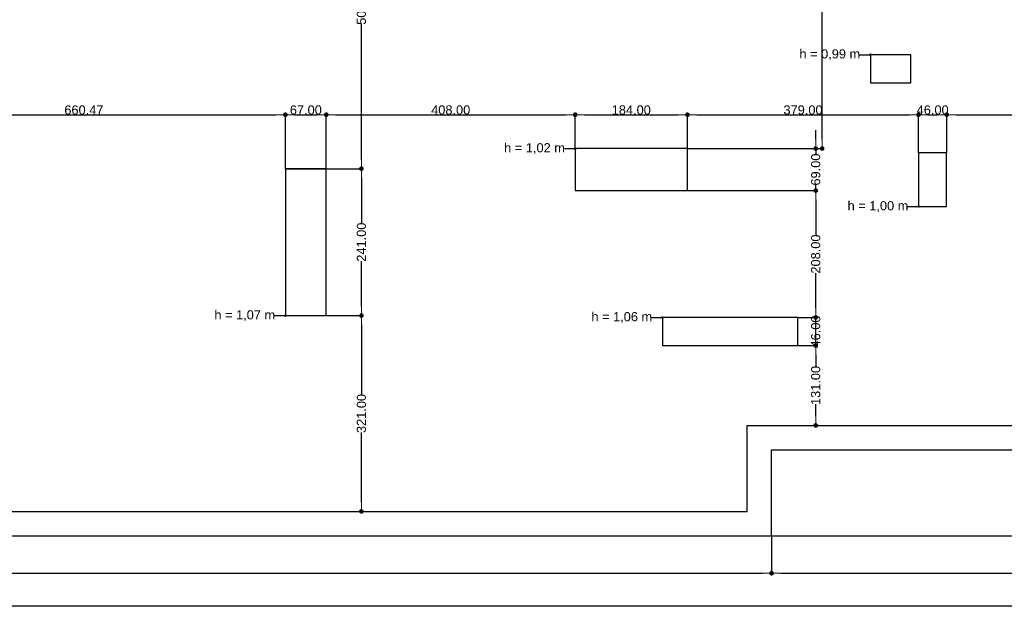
# Model space of a CAD drawing. Header units: millimetres. Extents: x -175445 to -20415, y -559200 to 231527.
# Tile 81 of 256: x -110521 to -94381, y -249072 to -239419. Entities that reach past the tile are written whole.
import ezdxf

# ---------------------------------------------------------------- set-up
doc = ezdxf.new("R2010")
doc.units = ezdxf.units.MM
doc.header["$MEASUREMENT"] = 0
doc.linetypes.add('Wipeout_Contour', pattern=[1000, 0, -1000])
for name, color, linetype in [('Linia', 7, 'Continuous'), ('Strop', 7, 'Continuous'), ('Słup', 7, 'Continuous'), ('Tekst', 7, 'Continuous'), ('Wymiary', 9, 'Continuous')]:
    doc.layers.add(name, color=color, linetype=linetype)
doc.styles.add('Arial', font='txt')
doc.styles.add('Times new roman', font='txt')
doc.dimstyles.new('GENERATED_STYLE__1', dxfattribs={"dimtxt": 150, "dimasz": 152, "dimexe": 0.18, "dimexo": 0, "dimgap": 0.09, "dimtad": 1, "dimtih": 1, "dimtoh": 1, "dimlfac": 0.1, "dimzin": 0, "dimdsep": 46, "dimtxsty": 'Arial', "dimblk": 'ARROWHEAD_11', "dimblk1": 'ARROWHEAD_11', "dimblk2": 'ARROWHEAD_11', "dimcen": 0.09, "dimclrd": 256, "dimclre": 256, "dimclrt": 256, "dimazin": 0, "dimtfac": 1, "dimtdec": 4, "dimtmove": 0, "dimatfit": 3, "dimfxl": 1, "dimtolj": 1, "dimtzin": 0, "dimarcsym": 0})
doc.dimstyles.new('GENERATED_STYLE__2', dxfattribs={"dimtxt": 150, "dimasz": 152, "dimexe": 0.18, "dimexo": 0, "dimgap": 0.09, "dimtad": 1, "dimlfac": 0.1, "dimzin": 0, "dimdsep": 46, "dimtxsty": 'Arial', "dimblk": 'ARROWHEAD_11', "dimblk1": 'ARROWHEAD_11', "dimblk2": 'ARROWHEAD_11', "dimcen": 0.09, "dimclrd": 256, "dimclre": 256, "dimclrt": 256, "dimazin": 0, "dimtfac": 1, "dimtdec": 4, "dimtmove": 0, "dimatfit": 3, "dimfxl": 1, "dimtolj": 1, "dimtzin": 0, "dimarcsym": 0})
doc.dimstyles.new('GENERATED_STYLE__3', dxfattribs={"dimtxt": 150, "dimasz": 152, "dimexe": 0.18, "dimexo": 0, "dimgap": 0.09, "dimtad": 1, "dimlfac": 0.1, "dimzin": 0, "dimdsep": 46, "dimtxsty": 'Arial', "dimblk": 'ARROWHEAD_11', "dimblk1": 'ARROWHEAD_11', "dimblk2": 'ARROWHEAD_11', "dimcen": 0.09, "dimclrd": 114, "dimclre": 114, "dimclrt": 114, "dimazin": 0, "dimtfac": 1, "dimtdec": 4, "dimtmove": 2, "dimatfit": 3, "dimfxl": 1, "dimtolj": 1, "dimtzin": 0, "dimarcsym": 0})

# ---------------------------------------------------------------- blocks, each defined once
blk = doc.blocks.new('ARROWHEAD_11')
at = {"color": 0, "linetype": 'Continuous', "lineweight": 0}
blk.add_line((0, 0), (-1, 0), dxfattribs=at)
at = {"color": 0, "linetype": 'Continuous', "lineweight": 0, "const_width": 0.25, "flags": 128}
blk.add_lwpolyline([(-0.125, 0, 1), (0.125, 0, 1)], format="xyb", close=True, dxfattribs=at)
blk = doc.blocks.new('*D3988')
at = {"layer": 'Defpoints', "color": 0}
for p in [(-106165, -240977), (-112770, -241823), (-106165, -241862)]:
    blk.add_point(p, dxfattribs=at)
at = {"layer": 'Wymiary', "lineweight": -2}
for p, q in [((-112770, -241823), (-112770, -240977)), ((-112618, -240977), (-106317, -240977)), ((-106165, -241862), (-106165, -240977))]:
    blk.add_line(p, q, dxfattribs=at)
at = {"layer": 'Wymiary', "lineweight": -2, "xscale": 152, "yscale": 152, "zscale": 152, "rotation": 180}
blk.add_blockref('ARROWHEAD_11', (-112770, -240977), dxfattribs=at)
at = {"layer": 'Wymiary', "lineweight": -2, "xscale": 152, "yscale": 152, "zscale": 152}
blk.add_blockref('ARROWHEAD_11', (-106165, -240977), dxfattribs=at)
at = {"layer": 'Wymiary', "lineweight": 13, "insert": (-109468, -240900), "char_height": 150, "attachment_point": 5, "style": 'Arial'}
blk.add_mtext('\\A1;660.47', dxfattribs=at)
blk = doc.blocks.new('*D3989')
at = {"layer": 'Defpoints', "color": 0}
for p in [(-105495, -240977), (-106165, -241862), (-105495, -241862)]:
    blk.add_point(p, dxfattribs=at)
at = {"layer": 'Wymiary', "lineweight": -2}
for p, q in [((-106165, -241862), (-106165, -240977)), ((-106013, -240977), (-105647, -240977)), ((-105495, -241862), (-105495, -240977))]:
    blk.add_line(p, q, dxfattribs=at)
at = {"layer": 'Wymiary', "lineweight": -2, "xscale": 152, "yscale": 152, "zscale": 152, "rotation": 180}
blk.add_blockref('ARROWHEAD_11', (-106165, -240977), dxfattribs=at)
at = {"layer": 'Wymiary', "lineweight": -2, "xscale": 152, "yscale": 152, "zscale": 152}
blk.add_blockref('ARROWHEAD_11', (-105495, -240977), dxfattribs=at)
at = {"layer": 'Wymiary', "lineweight": 13, "insert": (-105830, -240900), "char_height": 150, "attachment_point": 5, "style": 'Arial'}
blk.add_mtext('\\A1;67.00', dxfattribs=at)
blk = doc.blocks.new('*D3990')
at = {"layer": 'Defpoints', "color": 0}
for p in [(-101415, -240977), (-101415, -241532), (-105495, -241862)]:
    blk.add_point(p, dxfattribs=at)
at = {"layer": 'Wymiary', "lineweight": -2}
for p, q in [((-105495, -241862), (-105495, -240977)), ((-105343, -240977), (-101567, -240977)), ((-101415, -241532), (-101415, -240977))]:
    blk.add_line(p, q, dxfattribs=at)
at = {"layer": 'Wymiary', "lineweight": -2, "xscale": 152, "yscale": 152, "zscale": 152, "rotation": 180}
blk.add_blockref('ARROWHEAD_11', (-105495, -240977), dxfattribs=at)
at = {"layer": 'Wymiary', "lineweight": -2, "xscale": 152, "yscale": 152, "zscale": 152}
blk.add_blockref('ARROWHEAD_11', (-101415, -240977), dxfattribs=at)
at = {"layer": 'Wymiary', "lineweight": 13, "insert": (-103455, -240900), "char_height": 150, "attachment_point": 5, "style": 'Arial'}
blk.add_mtext('\\A1;408.00', dxfattribs=at)
blk = doc.blocks.new('*D3991')
at = {"layer": 'Defpoints', "color": 0}
for p in [(-99575, -240977), (-101415, -241532), (-99575, -241532)]:
    blk.add_point(p, dxfattribs=at)
at = {"layer": 'Wymiary', "lineweight": -2}
for p, q in [((-101415, -241532), (-101415, -240977)), ((-101263, -240977), (-99727, -240977)), ((-99575, -241532), (-99575, -240977))]:
    blk.add_line(p, q, dxfattribs=at)
at = {"layer": 'Wymiary', "lineweight": -2, "xscale": 152, "yscale": 152, "zscale": 152, "rotation": 180}
blk.add_blockref('ARROWHEAD_11', (-101415, -240977), dxfattribs=at)
at = {"layer": 'Wymiary', "lineweight": -2, "xscale": 152, "yscale": 152, "zscale": 152}
blk.add_blockref('ARROWHEAD_11', (-99575, -240977), dxfattribs=at)
at = {"layer": 'Wymiary', "lineweight": 13, "insert": (-100495, -240900), "char_height": 150, "attachment_point": 5, "style": 'Arial'}
blk.add_mtext('\\A1;184.00', dxfattribs=at)
blk = doc.blocks.new('*D3992')
at = {"layer": 'Defpoints', "color": 0}
for p in [(-95785, -240977), (-99575, -241532), (-95785, -241602)]:
    blk.add_point(p, dxfattribs=at)
at = {"layer": 'Wymiary', "lineweight": -2}
for p, q in [((-99575, -241532), (-99575, -240977)), ((-99423, -240977), (-95937, -240977)), ((-95785, -241602), (-95785, -240977))]:
    blk.add_line(p, q, dxfattribs=at)
at = {"layer": 'Wymiary', "lineweight": -2, "xscale": 152, "yscale": 152, "zscale": 152, "rotation": 180}
blk.add_blockref('ARROWHEAD_11', (-99575, -240977), dxfattribs=at)
at = {"layer": 'Wymiary', "lineweight": -2, "xscale": 152, "yscale": 152, "zscale": 152}
blk.add_blockref('ARROWHEAD_11', (-95785, -240977), dxfattribs=at)
at = {"layer": 'Wymiary', "lineweight": 13, "insert": (-97680, -240900), "char_height": 150, "attachment_point": 5, "style": 'Arial'}
blk.add_mtext('\\A1;379.00', dxfattribs=at)
blk = doc.blocks.new('*D3993')
at = {"layer": 'Defpoints', "color": 0}
for p in [(-95325, -240977), (-95785, -241602), (-95325, -241602)]:
    blk.add_point(p, dxfattribs=at)
at = {"layer": 'Wymiary', "lineweight": -2}
for p, q in [((-95785, -241602), (-95785, -240977)), ((-95633, -240977), (-95477, -240977)), ((-95325, -241602), (-95325, -240977))]:
    blk.add_line(p, q, dxfattribs=at)
at = {"layer": 'Wymiary', "lineweight": -2, "xscale": 152, "yscale": 152, "zscale": 152, "rotation": 180}
blk.add_blockref('ARROWHEAD_11', (-95785, -240977), dxfattribs=at)
at = {"layer": 'Wymiary', "lineweight": -2, "xscale": 152, "yscale": 152, "zscale": 152}
blk.add_blockref('ARROWHEAD_11', (-95325, -240977), dxfattribs=at)
at = {"layer": 'Wymiary', "lineweight": 13, "insert": (-95555, -240900), "char_height": 150, "attachment_point": 5, "style": 'Arial'}
blk.add_mtext('\\A1;46.00', dxfattribs=at)
blk = doc.blocks.new('*D3994')
at = {"layer": 'Defpoints', "color": 0}
for p in [(-92055, -240977), (-95325, -241602), (-92055, -242332)]:
    blk.add_point(p, dxfattribs=at)
at = {"layer": 'Wymiary', "lineweight": -2}
for p, q in [((-95325, -241602), (-95325, -240977)), ((-95173, -240977), (-92207, -240977)), ((-92055, -242332), (-92055, -240977))]:
    blk.add_line(p, q, dxfattribs=at)
at = {"layer": 'Wymiary', "lineweight": -2, "xscale": 152, "yscale": 152, "zscale": 152, "rotation": 180}
blk.add_blockref('ARROWHEAD_11', (-95325, -240977), dxfattribs=at)
at = {"layer": 'Wymiary', "lineweight": -2, "xscale": 152, "yscale": 152, "zscale": 152}
blk.add_blockref('ARROWHEAD_11', (-92055, -240977), dxfattribs=at)
at = {"layer": 'Wymiary', "lineweight": 13, "insert": (-93690, -240900), "char_height": 150, "attachment_point": 5, "style": 'Arial'}
blk.add_mtext('\\A1;327.00', dxfattribs=at)
blk = doc.blocks.new('*D4039')
at = {"layer": 'Defpoints', "color": 0}
for p in [(-106165, -244272), (-104919, -244272), (-106127, -247482)]:
    blk.add_point(p, dxfattribs=at)
at = {"layer": 'Wymiary', "lineweight": -2}
for p, q in [((-106165, -244272), (-104919, -244272)), ((-104919, -244424), (-104919, -245566)), ((-104919, -247330), (-104919, -246189)), ((-106127, -247482), (-104919, -247482))]:
    blk.add_line(p, q, dxfattribs=at)
at = {"layer": 'Wymiary', "lineweight": -2, "xscale": 152, "yscale": 152, "zscale": 152}
for p, rotation in [((-104919, -244272), 90), ((-104919, -247482), 270)]:
    blk.add_blockref('ARROWHEAD_11', p, dxfattribs=dict(at, rotation=rotation))
at = {"layer": 'Wymiary', "lineweight": 13, "insert": (-104919, -245877), "char_height": 150, "attachment_point": 5, "rotation": 90, "style": 'Arial'}
blk.add_mtext('\\A1;321.00', dxfattribs=at)
blk = doc.blocks.new('*D4040')
at = {"layer": 'Defpoints', "color": 0}
for p in [(-106165, -241862), (-104919, -241862), (-106165, -244272)]:
    blk.add_point(p, dxfattribs=at)
at = {"layer": 'Wymiary', "lineweight": -2}
for p, q in [((-106165, -241862), (-104919, -241862)), ((-104919, -242014), (-104919, -242755)), ((-104919, -244120), (-104919, -243380)), ((-106165, -244272), (-104919, -244272))]:
    blk.add_line(p, q, dxfattribs=at)
at = {"layer": 'Wymiary', "lineweight": -2, "xscale": 152, "yscale": 152, "zscale": 152}
for p, rotation in [((-104919, -241862), 90), ((-104919, -244272), 270)]:
    blk.add_blockref('ARROWHEAD_11', p, dxfattribs=dict(at, rotation=rotation))
at = {"layer": 'Wymiary', "lineweight": 13, "insert": (-104919, -243067), "char_height": 150, "attachment_point": 5, "rotation": 90, "style": 'Arial'}
blk.add_mtext('\\A1;241.00', dxfattribs=at)
blk = doc.blocks.new('*D4041')
at = {"layer": 'Defpoints', "color": 0}
for p in [(-106035, -236793), (-104919, -236793), (-106165, -241862)]:
    blk.add_point(p, dxfattribs=at)
at = {"layer": 'Wymiary', "lineweight": -2}
for p, q in [((-106035, -236793), (-104919, -236793)), ((-104919, -236945), (-104919, -239162)), ((-104919, -241710), (-104919, -239493)), ((-106165, -241862), (-104919, -241862))]:
    blk.add_line(p, q, dxfattribs=at)
at = {"layer": 'Wymiary', "lineweight": -2, "xscale": 152, "yscale": 152, "zscale": 152}
for p, rotation in [((-104919, -236793), 90), ((-104919, -241862), 270)]:
    blk.add_blockref('ARROWHEAD_11', p, dxfattribs=dict(at, rotation=rotation))
at = {"layer": 'Wymiary', "lineweight": 13, "insert": (-104919, -239328), "char_height": 150, "attachment_point": 5, "rotation": 90, "style": 'Arial'}
blk.add_mtext('\\A1;507', dxfattribs=at)
blk = doc.blocks.new('*D4045')
at = {"layer": 'Defpoints', "color": 0}
for p in [(-97765, -244762), (-97472, -244762), (-98595, -246072)]:
    blk.add_point(p, dxfattribs=at)
at = {"layer": 'Wymiary', "lineweight": -2}
for p, q in [((-97765, -244762), (-97471, -244762)), ((-97472, -244914), (-97472, -245113)), ((-97472, -245920), (-97472, -245722)), ((-98595, -246072), (-97471, -246072))]:
    blk.add_line(p, q, dxfattribs=at)
at = {"layer": 'Wymiary', "lineweight": -2, "xscale": 152, "yscale": 152, "zscale": 152}
for p, rotation in [((-97472, -244762), 90), ((-97472, -246072), 270)]:
    blk.add_blockref('ARROWHEAD_11', p, dxfattribs=dict(at, rotation=rotation))
at = {"layer": 'Wymiary', "lineweight": 13, "insert": (-97472, -245417), "char_height": 150, "attachment_point": 5, "rotation": 90, "style": 'Arial'}
blk.add_mtext('\\A1;131.00', dxfattribs=at)
blk = doc.blocks.new('*D4046')
at = {"layer": 'Defpoints', "color": 0}
for p in [(-97765, -244302), (-97472, -244302), (-97765, -244762)]:
    blk.add_point(p, dxfattribs=at)
at = {"layer": 'Wymiary', "lineweight": -2}
for p, q in [((-97472, -244150), (-97472, -243998)), ((-97765, -244302), (-97471, -244302)), ((-97472, -244762), (-97472, -244302)), ((-97765, -244762), (-97471, -244762)), ((-97472, -244914), (-97472, -245066))]:
    blk.add_line(p, q, dxfattribs=at)
at = {"layer": 'Wymiary', "lineweight": -2, "xscale": 152, "yscale": 152, "zscale": 152}
for p, rotation in [((-97472, -244302), 270), ((-97472, -244762), 90)]:
    blk.add_blockref('ARROWHEAD_11', p, dxfattribs=dict(at, rotation=rotation))
at = {"layer": 'Wymiary', "lineweight": 13, "insert": (-97472, -244532), "char_height": 150, "attachment_point": 5, "rotation": 90, "style": 'Arial'}
blk.add_mtext('\\A1;46.00', dxfattribs=at)
blk = doc.blocks.new('*D4047')
at = {"layer": 'Defpoints', "color": 0}
for p in [(-99575, -242222), (-97472, -242222), (-97765, -244302)]:
    blk.add_point(p, dxfattribs=at)
at = {"layer": 'Wymiary', "lineweight": -2}
for p, q in [((-99575, -242222), (-97471, -242222)), ((-97472, -242374), (-97472, -242950)), ((-97472, -244150), (-97472, -243575)), ((-97765, -244302), (-97471, -244302))]:
    blk.add_line(p, q, dxfattribs=at)
at = {"layer": 'Wymiary', "lineweight": -2, "xscale": 152, "yscale": 152, "zscale": 152}
for p, rotation in [((-97472, -242222), 90), ((-97472, -244302), 270)]:
    blk.add_blockref('ARROWHEAD_11', p, dxfattribs=dict(at, rotation=rotation))
at = {"layer": 'Wymiary', "lineweight": 13, "insert": (-97472, -243262), "char_height": 150, "attachment_point": 5, "rotation": 90, "style": 'Arial'}
blk.add_mtext('\\A1;208.00', dxfattribs=at)
blk = doc.blocks.new('*D4048')
at = {"layer": 'Defpoints', "color": 0}
for p in [(-99575, -241532), (-97472, -241532), (-99575, -242222)]:
    blk.add_point(p, dxfattribs=at)
at = {"layer": 'Wymiary', "lineweight": -2}
for p, q in [((-97472, -241380), (-97472, -241228)), ((-99575, -241532), (-97471, -241532)), ((-97472, -241532), (-97472, -241624)), ((-99575, -242222), (-97471, -242222)), ((-97472, -242222), (-97472, -242131)), ((-97472, -242374), (-97472, -242526))]:
    blk.add_line(p, q, dxfattribs=at)
at = {"layer": 'Wymiary', "lineweight": -2, "xscale": 152, "yscale": 152, "zscale": 152}
for p, rotation in [((-97472, -241532), 270), ((-97472, -242222), 90)]:
    blk.add_blockref('ARROWHEAD_11', p, dxfattribs=dict(at, rotation=rotation))
at = {"layer": 'Wymiary', "lineweight": 13, "insert": (-97472, -241877), "char_height": 150, "attachment_point": 5, "rotation": 90, "style": 'Arial'}
blk.add_mtext('\\A1;69.00', dxfattribs=at)
blk = doc.blocks.new('*D4049')
at = {"layer": 'Defpoints', "color": 0}
for p in [(-99496, -235812), (-97367, -235812), (-99575, -241532)]:
    blk.add_point(p, dxfattribs=at)
at = {"layer": 'Wymiary', "color": 114, "lineweight": -2}
for p, q in [((-99496, -235812), (-97366, -235812)), ((-97367, -241380), (-97367, -235964)), ((-99575, -241532), (-97366, -241532))]:
    blk.add_line(p, q, dxfattribs=at)
at = {"layer": 'Wymiary', "color": 114, "lineweight": -2, "xscale": 152, "yscale": 152, "zscale": 152}
for p, rotation in [((-97367, -235812), 90), ((-97367, -241532), 270)]:
    blk.add_blockref('ARROWHEAD_11', p, dxfattribs=dict(at, rotation=rotation))
at = {"layer": 'Wymiary', "color": 114, "lineweight": 13, "insert": (-97472, -238416), "char_height": 150, "attachment_point": 5, "rotation": 90, "style": 'Arial'}
blk.add_mtext('\\A1;572', dxfattribs=at)
blk = doc.blocks.new('*D4085')
at = {"layer": 'Defpoints', "color": 0}
for p in [(-143618, -247882), (-98195, -247882), (-98195, -248497)]:
    blk.add_point(p, dxfattribs=at)
at = {"layer": 'Wymiary', "lineweight": -2}
for p, q in [((-143618, -247882), (-143618, -248497)), ((-98195, -247882), (-98195, -248497)), ((-143466, -248497), (-98347, -248497))]:
    blk.add_line(p, q, dxfattribs=at)
at = {"layer": 'Wymiary', "lineweight": -2, "xscale": 152, "yscale": 152, "zscale": 152, "rotation": 180}
blk.add_blockref('ARROWHEAD_11', (-143618, -248497), dxfattribs=at)
at = {"layer": 'Wymiary', "lineweight": -2, "xscale": 152, "yscale": 152, "zscale": 152}
blk.add_blockref('ARROWHEAD_11', (-98195, -248497), dxfattribs=at)
at = {"layer": 'Wymiary', "lineweight": 13, "insert": (-120907, -248421), "char_height": 150, "attachment_point": 5, "style": 'Arial'}
blk.add_mtext('\\A1;4542', dxfattribs=at)
blk = doc.blocks.new('*D4086')
at = {"layer": 'Defpoints', "color": 0}
for p in [(-76445, -246472), (-98195, -247882), (-76445, -248497)]:
    blk.add_point(p, dxfattribs=at)
at = {"layer": 'Wymiary', "lineweight": -2}
for p, q in [((-76445, -246472), (-76445, -248497)), ((-98195, -247882), (-98195, -248497)), ((-98043, -248497), (-76597, -248497))]:
    blk.add_line(p, q, dxfattribs=at)
at = {"layer": 'Wymiary', "lineweight": -2, "xscale": 152, "yscale": 152, "zscale": 152, "rotation": 180}
blk.add_blockref('ARROWHEAD_11', (-98195, -248497), dxfattribs=at)
at = {"layer": 'Wymiary', "lineweight": -2, "xscale": 152, "yscale": 152, "zscale": 152}
blk.add_blockref('ARROWHEAD_11', (-76445, -248497), dxfattribs=at)
at = {"layer": 'Wymiary', "lineweight": 13, "insert": (-87320, -248421), "char_height": 150, "attachment_point": 5, "style": 'Arial'}
blk.add_mtext('\\A1;2175.00', dxfattribs=at)
blk = doc.blocks.new('*D4088')
at = {"layer": 'Defpoints', "color": 0}
for p in [(-76445, -246472), (-67137, -246472), (-98195, -247882)]:
    blk.add_point(p, dxfattribs=at)
at = {"layer": 'Wymiary', "lineweight": -2}
for p, q in [((-76445, -246472), (-67136, -246472)), ((-67137, -246624), (-67137, -246873)), ((-67137, -247730), (-67137, -247482)), ((-98195, -247882), (-67136, -247882))]:
    blk.add_line(p, q, dxfattribs=at)
at = {"layer": 'Wymiary', "lineweight": -2, "xscale": 152, "yscale": 152, "zscale": 152}
for p, rotation in [((-67137, -246472), 90), ((-67137, -247882), 270)]:
    blk.add_blockref('ARROWHEAD_11', p, dxfattribs=dict(at, rotation=rotation))
at = {"layer": 'Wymiary', "lineweight": 13, "insert": (-67137, -247177), "char_height": 150, "attachment_point": 5, "rotation": 90, "style": 'Arial'}
blk.add_mtext('\\A1;141.00', dxfattribs=at)
blk = doc.blocks.new('*D4094')
at = {"layer": 'Defpoints', "color": 0}
for p in [(-156154, -232008), (-69175, -241777), (-69175, -249034)]:
    blk.add_point(p, dxfattribs=at)
at = {"layer": 'Wymiary', "lineweight": -2}
for p, q in [((-156154, -232008), (-156154, -249034)), ((-69175, -241777), (-69175, -249034)), ((-156002, -249034), (-69327, -249034))]:
    blk.add_line(p, q, dxfattribs=at)
at = {"layer": 'Wymiary', "lineweight": -2, "xscale": 152, "yscale": 152, "zscale": 152, "rotation": 180}
blk.add_blockref('ARROWHEAD_11', (-156154, -249034), dxfattribs=at)
at = {"layer": 'Wymiary', "lineweight": -2, "xscale": 152, "yscale": 152, "zscale": 152}
blk.add_blockref('ARROWHEAD_11', (-69175, -249034), dxfattribs=at)
at = {"layer": 'Wymiary', "lineweight": 13, "insert": (-112665, -248957), "char_height": 150, "attachment_point": 5, "style": 'Arial'}
blk.add_mtext('\\A1;8697', dxfattribs=at)

msp = doc.modelspace()

# ---------------------------------------------------------------- linework, layer by layer
at = {"layer": 'Strop', "color": 253, "flags": 128}
for points in [[(-141925.477, -247882.5), (-98195.477, -247882.5), (-98195.477, -246475.703), (-98195.477, -246472.5), (-82945.477, -246472.5), (-76445.477, -246472.5), (-76445.477, -241776.539), (-69175.477, -241776.539), (-69175.477, -240686.539), (-69175.477, -238666.539), (-69175.477, -238082.573, 0.032078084), (-83740.973, -229648.581, 0.000522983), (-83970.746, -229540.292, 0.001988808), (-84846.585, -229132.886, 0.03139835), (-98815.362, -223819.574, 0.034912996), (-116630.822, -219636.298), (-116630.817, -219636.267), (-116630.92, -219636.25, 0.026147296), (-127667.74, -218426.566)], [(-141925.477, -247882.5), (-98195.477, -247882.5), (-98195.477, -246475.703), (-98195.477, -246472.5), (-82945.477, -246472.5), (-76445.477, -246472.5), (-76445.477, -241776.539), (-69175.477, -241776.539), (-69175.477, -240686.539), (-69175.477, -238666.539), (-69175.477, -238082.573, 0.032078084), (-83740.973, -229648.581, 0.000522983), (-83970.746, -229540.292, 0.001988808), (-84846.585, -229132.886, 0.03139835), (-98815.362, -223819.574, 0.034912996), (-116630.822, -219636.298), (-116630.817, -219636.267), (-116630.92, -219636.25, 0.026147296), (-127667.74, -218426.566)], [(-141925.477, -247482.5), (-98595.477, -247482.5), (-98595.477, -246475.703), (-98595.477, -246072.5), (-82945.477, -246072.5), (-76845.477, -246072.5), (-76845.477, -241376.539), (-69575.477, -241376.539), (-69575.477, -240686.539), (-69575.477, -238666.539), (-69575.477, -238296.6, 0.031662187), (-83915.361, -230008.586, 0.000515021), (-84140.893, -229902.301, 0.001986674), (-85012.909, -229496.669, 0.031396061), (-98933.785, -224201.642, 0.035678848), (-117090.059, -219967.643), (-117090.037, -219967.51, 0.025197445), (-127688.556, -218826.029)]]:
    msp.add_lwpolyline(points, format="xyb", dxfattribs=at)

# ---------------------------------------------------------------- texts
at = {"layer": 'Tekst', "color": 253, "char_height": 150, "attachment_point": 2, "style": 'Times new roman'}
for s, insert in [('\\A1;{\\fArial|b0|i0|c0|p38;h = 0,99 m}', (-97241.221, -239904.2)), ('\\A1;{\\fArial|b0|i0|c0|p38;h = 1,02 m}', (-102081.222, -241444.2)), ('\\A1;{\\fArial|b0|i0|c0|p38;h = 1,00 m}', (-96451.222, -242394.2)), ('\\A1;{\\fArial|b0|i0|c0|p38;h = 1,07 m}', (-106831.219, -244184.2)), ('\\A1;{\\fArial|b0|i0|c0|p38;h = 1,06 m}', (-100651.221, -244214.2))]:
    msp.add_mtext(s, dxfattribs=dict(at, insert=insert))

# ---------------------------------------------------------------- dimensions: what is measured, and where the dimension line sits
at = {"layer": 'Wymiary', "color": 8, "lineweight": 13}
dim = msp.add_linear_dim(base=(-67136.634, -246472.5), p1=(-98195.477, -247882.5), p2=(-76445.477, -246472.5), angle=90, dimstyle='GENERATED_STYLE__2', dxfattribs=at)
dim.commit()
dim.dimension.update_dxf_attribs({"geometry": '*D4088', "text_midpoint": (-67136.634, -247177.5), "dimtype": 160, "text_rotation": 90})
dim = msp.add_linear_dim(base=(-76445.477, -248497.217), p1=(-98195.477, -247882.5), p2=(-76445.477, -246472.5), dimstyle='GENERATED_STYLE__1', dxfattribs=at)
dim.commit()
dim.dimension.update_dxf_attribs({"geometry": '*D4086', "text_midpoint": (-87320.477, -248497.217), "dimtype": 160})
dim = msp.add_linear_dim(base=(-98195.477, -248497.217), p1=(-143617.874, -247882.5), p2=(-98195.477, -247882.5), text='4542', dimstyle='GENERATED_STYLE__1', dxfattribs=at)
dim.commit()
dim.dimension.update_dxf_attribs({"geometry": '*D4085', "text_midpoint": (-120906.675, -248497.217), "dimtype": 160})

# ---------------------------------------------------------------- next in the draw order: wipeouts: each hides what was drawn before it
at = {"color": 253, "linetype": 'Wipeout_Contour', "lineweight": 0, "ltscale": 388686.421551}
msp.add_wipeout([(-96575.496, -240452.5), (-95915.496, -240452.5), (-95915.496, -239992.5), (-96575.496, -239992.5)], dxfattribs=at).dxf.layer = 'Słup'
at = {"color": 253, "linetype": 'Wipeout_Contour', "lineweight": 0, "ltscale": 403847.866709}
msp.add_wipeout([(-101415.496, -241532.5), (-101415.496, -242222.5), (-99575.496, -242222.5), (-99575.496, -241532.5)], dxfattribs=at).dxf.layer = 'Słup'
at = {"color": 253, "linetype": 'Wipeout_Contour', "lineweight": 0, "ltscale": 384386.337966}
msp.add_wipeout([(-95785.496, -242482.5), (-95325.496, -242482.5), (-95325.496, -241602.5), (-95785.496, -241602.5)], dxfattribs=at).dxf.layer = 'Słup'
at = {"color": 253, "linetype": 'Wipeout_Contour', "lineweight": 0, "ltscale": 423883.308106}
msp.add_wipeout([(-106165.496, -244272.5), (-105495.496, -244272.5), (-105495.496, -241862.5), (-106165.496, -241862.5)], dxfattribs=at).dxf.layer = 'Słup'
at = {"color": 253, "linetype": 'Wipeout_Contour', "lineweight": 0, "ltscale": 395436.173424}
msp.add_wipeout([(-99985.496, -244302.5), (-99985.496, -244762.5), (-97765.496, -244762.5), (-97765.496, -244302.5)], dxfattribs=at).dxf.layer = 'Słup'

# ---------------------------------------------------------------- next in the draw order: hatches: boundary and pattern name
at = {"layer": 'Linia', "linetype": 'Continuous'}
for points in [[(-96562.996, -239992.5), (-96563.947, -239987.716), (-96566.657, -239983.661), (-96570.712, -239980.951), (-96575.496, -239980), (-96580.28, -239980.951), (-96584.335, -239983.661), (-96587.044, -239987.716), (-96587.996, -239992.5), (-96587.044, -239997.283), (-96584.335, -240001.339), (-96580.28, -240004.048), (-96575.496, -240005), (-96570.712, -240004.048), (-96566.657, -240001.339), (-96563.947, -239997.283)], [(-101402.996, -241532.5), (-101403.947, -241527.716), (-101406.657, -241523.661), (-101410.712, -241520.951), (-101415.496, -241520), (-101420.28, -241520.951), (-101424.335, -241523.661), (-101427.044, -241527.716), (-101427.996, -241532.5), (-101427.044, -241537.283), (-101424.335, -241541.339), (-101420.28, -241544.048), (-101415.496, -241545), (-101410.712, -241544.048), (-101406.657, -241541.339), (-101403.947, -241537.283)], [(-95772.996, -242482.5), (-95773.947, -242477.716), (-95776.657, -242473.661), (-95780.712, -242470.951), (-95785.496, -242470), (-95790.28, -242470.951), (-95794.335, -242473.661), (-95797.044, -242477.716), (-95797.996, -242482.5), (-95797.044, -242487.283), (-95794.335, -242491.339), (-95790.28, -242494.048), (-95785.496, -242495), (-95780.712, -242494.048), (-95776.657, -242491.339), (-95773.947, -242487.283)], [(-106152.996, -244272.5), (-106153.947, -244267.716), (-106156.657, -244263.661), (-106160.712, -244260.951), (-106165.496, -244260), (-106170.28, -244260.951), (-106174.335, -244263.661), (-106177.044, -244267.716), (-106177.996, -244272.5), (-106177.044, -244277.283), (-106174.335, -244281.339), (-106170.28, -244284.048), (-106165.496, -244285), (-106160.712, -244284.048), (-106156.657, -244281.339), (-106153.947, -244277.283)], [(-99972.996, -244302.5), (-99973.947, -244297.716), (-99976.657, -244293.661), (-99980.712, -244290.951), (-99985.496, -244290), (-99990.28, -244290.951), (-99994.335, -244293.661), (-99997.044, -244297.716), (-99997.996, -244302.5), (-99997.044, -244307.283), (-99994.335, -244311.339), (-99990.28, -244314.048), (-99985.496, -244315), (-99980.712, -244314.048), (-99976.657, -244311.339), (-99973.947, -244307.283)]]:
    msp.add_hatch(color=253, dxfattribs=at).paths.add_polyline_path(points)

# ---------------------------------------------------------------- next in the draw order: linework, layer by layer
at = {"layer": 'Linia', "color": 253}
for p, q in [((-96752.305, -239992.5), (-96587.996, -239992.5)), ((-101592.305, -241532.5), (-101427.996, -241532.5)), ((-95962.305, -242482.5), (-95797.996, -242482.5)), ((-106342.305, -244272.5), (-106177.996, -244272.5)), ((-100162.305, -244302.5), (-99997.996, -244302.5))]:
    msp.add_line(p, q, dxfattribs=at)
for centre in [(-96575.496, -239992.5), (-101415.496, -241532.5), (-95785.496, -242482.5), (-106165.496, -244272.5), (-99985.496, -244302.5)]:
    msp.add_circle(centre, 12.5, dxfattribs=at)
at = {"layer": 'Słup', "color": 253}
for p, q in [((-95915.496, -239992.5), (-96575.496, -239992.5)), ((-96575.496, -239992.5), (-96575.496, -240452.5)), ((-95915.496, -240452.5), (-95915.496, -239992.5)), ((-96575.496, -240452.5), (-95915.496, -240452.5)), ((-101415.496, -241532.5), (-101415.496, -242222.5)), ((-99575.496, -241532.5), (-101415.496, -241532.5)), ((-99575.496, -242222.5), (-99575.496, -241532.5)), ((-95325.496, -241602.5), (-95785.496, -241602.5)), ((-95785.496, -241602.5), (-95785.496, -242482.5)), ((-95325.496, -242482.5), (-95325.496, -241602.5)), ((-105495.496, -241862.5), (-106165.496, -241862.5)), ((-106165.496, -241862.5), (-106165.496, -244272.5)), ((-105495.496, -244272.5), (-105495.496, -241862.5)), ((-101415.496, -242222.5), (-99575.496, -242222.5)), ((-95785.496, -242482.5), (-95325.496, -242482.5)), ((-106165.496, -244272.5), (-105495.496, -244272.5)), ((-99985.496, -244302.5), (-99985.496, -244762.5)), ((-97765.496, -244302.5), (-99985.496, -244302.5)), ((-97765.496, -244762.5), (-97765.496, -244302.5)), ((-99985.496, -244762.5), (-97765.496, -244762.5))]:
    msp.add_line(p, q, dxfattribs=at)

# ---------------------------------------------------------------- next in the draw order: dimensions: what is measured, and where the dimension line sits
at = {"layer": 'Wymiary', "color": 8, "lineweight": 13}
dim = msp.add_linear_dim(base=(-69175.477, -249034.024), p1=(-156154.021, -232007.681), p2=(-69175.477, -241776.539), text='8697', dimstyle='GENERATED_STYLE__1', dxfattribs=at)
dim.commit()
dim.dimension.update_dxf_attribs({"geometry": '*D4094', "text_midpoint": (-112664.749, -249034.024), "dimtype": 160})
for base, p1, p2, text, dimstyle, picture, middle in [((-97366.611, -235812.369), (-99575.496, -241532.5), (-99496.041, -235812.369), '572', 'GENERATED_STYLE__3', '*D4049', (-97471.611, -238416.02)), ((-104919.431, -236792.858), (-106165.496, -241862.5), (-106035.476, -236792.858), '507', 'GENERATED_STYLE__2', '*D4041', (-104919.431, -239327.679))]:
    dim = msp.add_linear_dim(base=base, p1=p1, p2=p2, angle=90, text=text, dimstyle=dimstyle, dxfattribs=at)
    dim.commit()
    dim.dimension.update_dxf_attribs({"geometry": picture, "text_midpoint": middle, "dimtype": 160, "text_rotation": 90})
for base, p1, p2, picture, middle in [((-106165.496, -240976.793), (-112770.22, -241822.503), (-106165.496, -241862.5), '*D3988', (-109467.858, -240976.793)), ((-105495.496, -240976.793), (-106165.496, -241862.5), (-105495.496, -241862.5), '*D3989', (-105830.496, -240976.793)), ((-101415.496, -240976.793), (-105495.496, -241862.5), (-101415.496, -241532.5), '*D3990', (-103455.496, -240976.793)), ((-99575.496, -240976.793), (-101415.496, -241532.5), (-99575.496, -241532.5), '*D3991', (-100495.496, -240976.793)), ((-95785.496, -240976.793), (-99575.496, -241532.5), (-95785.496, -241602.5), '*D3992', (-97680.496, -240976.793)), ((-95325.496, -240976.793), (-95785.496, -241602.5), (-95325.496, -241602.5), '*D3993', (-95555.496, -240976.793)), ((-92055.496, -240976.793), (-95325.496, -241602.5), (-92055.496, -242332.5), '*D3994', (-93690.496, -240976.793))]:
    dim = msp.add_linear_dim(base=base, p1=p1, p2=p2, dimstyle='GENERATED_STYLE__1', dxfattribs=at)
    dim.commit()
    dim.dimension.update_dxf_attribs({"geometry": picture, "text_midpoint": middle, "dimtype": 160})
for base, p1, p2, picture, middle in [((-97471.611, -241532.5), (-99575.496, -242222.5), (-99575.496, -241532.5), '*D4048', (-97471.611, -241877.5)), ((-104919.431, -241862.5), (-106165.496, -244272.5), (-106165.496, -241862.5), '*D4040', (-104919.431, -243067.5)), ((-97471.611, -242222.5), (-97765.496, -244302.5), (-99575.496, -242222.5), '*D4047', (-97471.611, -243262.5)), ((-97471.611, -244302.5), (-97765.496, -244762.5), (-97765.496, -244302.5), '*D4046', (-97471.611, -244532.5)), ((-104919.431, -244272.5), (-106127.295, -247482.5), (-106165.496, -244272.5), '*D4039', (-104919.431, -245877.5)), ((-97471.611, -244762.5), (-98595.477, -246072.5), (-97765.496, -244762.5), '*D4045', (-97471.611, -245417.5))]:
    dim = msp.add_linear_dim(base=base, p1=p1, p2=p2, angle=90, dimstyle='GENERATED_STYLE__2', dxfattribs=at)
    dim.commit()
    dim.dimension.update_dxf_attribs({"geometry": picture, "text_midpoint": middle, "dimtype": 160, "text_rotation": 90})

doc.saveas('drawing.dxf')
